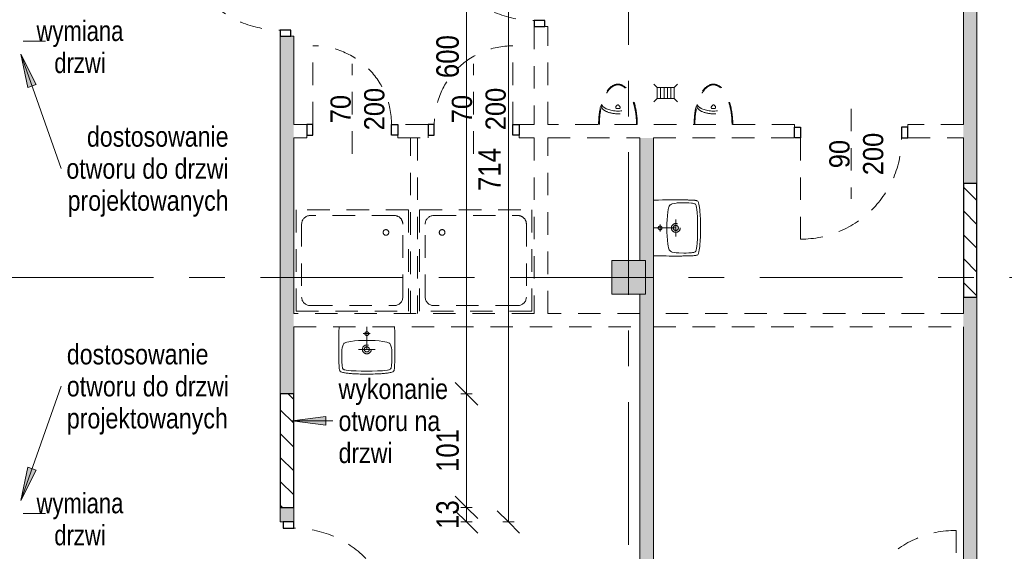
# Model space of a CAD drawing. Header units: centimetres. Extents: x -1403 to 22166, y -8842 to 3590.
# Tile 19 of 25: x -555 to 322, y 2085 to 2558. Entities that reach past the tile are written whole.
import ezdxf

# ---------------------------------------------------------------- set-up
doc = ezdxf.new("R2010")
doc.units = ezdxf.units.CM
doc.linetypes.add('Oś', pattern=[222.25, 127, -31.75, 31.75, -31.75])
doc.linetypes.add('Wyburzenia', pattern=[35, 20, -15])
for name, color, linetype, lineweight in [('A-ANNO-DIMS', 211, 'Continuous', 13), ('A-ANNO-DIMS-100', 211, 'Continuous', 13), ('A-ANNO-NOTE', 131, 'Wyburzenia', 9), ('A-DETL', 90, 'Continuous', 25), ('A-DETL-GENF', 92, 'Continuous', 9), ('A-DETL-MEDM', 33, 'Wyburzenia', 9), ('A-DOOR', 31, 'Wyburzenia', 9), ('A-DOOR-IDEN', 31, 'Continuous', 13), ('A-WALL', 113, 'Continuous', 13), ('A-WALL-PATT', 111, 'Continuous', 13), ('G-ANNO-TEXT', 231, 'Continuous', 13), ('P-SANR-FIXT', 6, 'Wyburzenia', 9), ('S-COLS', 52, 'Continuous', 13), ('S-GRID', 1, 'Continuous', 13)]:
    doc.layers.add(name, color=color, linetype=linetype, lineweight=lineweight)
doc.styles.add('Arial', font='arial.ttf', dxfattribs={"width": 0.9, "height": 18})
doc.styles.add('Arial Narrow_3', font='ARIALN.TTF', dxfattribs={"height": 20})
doc.styles.add('Arial Narrow_4', font='ARIALN.TTF', dxfattribs={"height": 18})
doc.styles.add('Arial Narrow_5', font='ARIALN.TTF', dxfattribs={"width": 0.95, "height": 0.18})
doc.dimstyles.new('Diagonal_1_100__0__wewnętrzne', dxfattribs={"dimscale": 30.48, "dimtxt": 20.468619, "dimasz": 0.656168, "dimexe": 0.164042, "dimexo": 0.0625, "dimgap": 0.032808, "dimtad": 1, "dimdec": 0, "dimdsep": 46, "dimtxsty": 'Arial Narrow_3', "dimblk1": 'OBLIQUE', "dimblk2": 'OBLIQUE', "dimsah": 1, "dimcen": 0.09, "dimazin": 0, "dimtfac": 1, "dimtdec": 4, "dimtix": 1, "dimtmove": 0, "dimatfit": 3, "dimfxl": 0.164042, "dimfxlon": 1, "dimtvp": 1, "dimtolj": 1, "dimtzin": 0, "dimarcsym": 2})
doc.dimstyles.new('Diagonal_1_100__0__wewnętrzne_1', dxfattribs={"dimscale": 30.48, "dimtxt": 20.468619, "dimasz": 0.656168, "dimexe": 0.164042, "dimexo": 0.0625, "dimgap": 0.032808, "dimtad": 1, "dimdec": 0, "dimdsep": 46, "dimtxsty": 'Arial Narrow_3', "dimblk1": 'OBLIQUE', "dimblk2": 'OBLIQUE', "dimsah": 1, "dimcen": 0.09, "dimazin": 0, "dimtfac": 1, "dimtdec": 4, "dimtix": 1, "dimtmove": 2, "dimatfit": 3, "dimfxl": 0.164042, "dimfxlon": 1, "dimtvp": 1, "dimtolj": 1, "dimtzin": 0, "dimarcsym": 2})
pattern_1 = [(315, (0, 0), (10.6066, 10.6066), [])]

# ---------------------------------------------------------------- blocks, each defined once
blk = doc.blocks.new('M_Concrete-Square-Column - 300 x 300mm-1795930-6_piętro IV __13_80 m_ - wyburzenia i zamurowania')
at = {"layer": 'S-COLS', "lineweight": 9}
blk.add_hatch(color=254, dxfattribs=at).paths.add_polyline_path([(-11.73, -15), (15, -15), (15, 15), (-15, 15), (-15, -15)], flags=0)
for p, q in [((15, 15), (-15, 15)), ((-15, 15), (-15, -15)), ((15, -15), (15, 15)), ((-15, -15), (15, -15))]:
    blk.add_line(p, q, dxfattribs=at)
blk = doc.blocks.new('DRZWI 1S - automatyczna etykieta - Drzwi 90-2252155-6_piętro IV __13_80 m_ - wyburzenia i zamurowania')
at = {"layer": 'A-DETL-GENF', "color": 20, "linetype": 'Wyburzenia'}
for p, q in [((-50.5, 6), (-50.5, -3.5)), ((-45, 6), (-50.5, 6)), ((-45, -3.5), (-45, 6)), ((50.5, 6), (45, 6)), ((45, 6), (45, -3.5)), ((50.5, -3.5), (50.5, 6)), ((-50.5, -3.5), (-45, -3.5)), ((45, -3.5), (50.5, -3.5))]:
    blk.add_line(p, q, dxfattribs=at)
at = {"layer": 'A-DETL-MEDM', "color": 10, "lineweight": 25}
for p, q in [((-45, 6), (-50.5, 6)), ((-50.5, 6), (-50.5, -3.5)), ((-45, -3.5), (-45, 6)), ((45, -3.5), (45, 6)), ((45, 6), (50.5, 6)), ((50.5, 6), (50.5, -3.5)), ((-50.5, -3.5), (-45, -3.5)), ((50.5, -3.5), (45, -3.5))]:
    blk.add_line(p, q, dxfattribs=at)
at = {"layer": 'A-DOOR', "color": 1, "lineweight": 13}
blk.add_line((45, 6), (45, 96), dxfattribs=at)
blk.add_arc((45, 6), 90, 90, 180, dxfattribs=at)
blk = doc.blocks.new('DRZWI 1S - automatyczna etykieta - Drzwi 90-2252151-6_piętro IV __13_80 m_ - wyburzenia i zamurowania')
at = {"layer": 'A-DETL-GENF', "color": 20, "linetype": 'Wyburzenia'}
for p, q in [((-50.5, 6), (-50.5, -3.5)), ((-45, 6), (-50.5, 6)), ((-45, -3.5), (-45, 6)), ((50.5, 6), (45, 6)), ((45, 6), (45, -3.5)), ((50.5, -3.5), (50.5, 6)), ((-50.5, -3.5), (-45, -3.5)), ((45, -3.5), (50.5, -3.5))]:
    blk.add_line(p, q, dxfattribs=at)
at = {"layer": 'A-DETL-MEDM', "color": 10, "lineweight": 25}
for p, q in [((-45, 6), (-50.5, 6)), ((-50.5, 6), (-50.5, -3.5)), ((-45, -3.5), (-45, 6)), ((45, -3.5), (45, 6)), ((45, 6), (50.5, 6)), ((50.5, 6), (50.5, -3.5)), ((-50.5, -3.5), (-45, -3.5)), ((50.5, -3.5), (45, -3.5))]:
    blk.add_line(p, q, dxfattribs=at)
at = {"layer": 'A-DOOR', "color": 1, "lineweight": 13}
blk.add_line((45, 6), (45, 96), dxfattribs=at)
blk.add_arc((45, 6), 90, 90, 180, dxfattribs=at)
blk = doc.blocks.new('DRZWI 1S - automatyczna etykieta - Drzwi 70-2252182-6_piętro IV __13_80 m_ - wyburzenia i zamurowania')
at = {"layer": 'A-DETL-GENF', "color": 20, "linetype": 'Wyburzenia'}
for p, q in [((-40.5, 3.5), (-35, 3.5)), ((-40.5, -6), (-40.5, 3.5)), ((-35, 3.5), (-35, -6)), ((35, 3.5), (40.5, 3.5)), ((35, -6), (35, 3.5)), ((40.5, 3.5), (40.5, -6)), ((-35, -6), (-40.5, -6)), ((40.5, -6), (35, -6))]:
    blk.add_line(p, q, dxfattribs=at)
at = {"layer": 'A-DETL-MEDM', "color": 10, "lineweight": 25}
for p, q in [((-40.5, -6), (-40.5, 3.5)), ((-40.5, 3.5), (-35, 3.5)), ((-35, 3.5), (-35, -6)), ((35, 3.5), (35, -6)), ((40.5, 3.5), (35, 3.5)), ((40.5, -6), (40.5, 3.5)), ((-35, -6), (-40.5, -6)), ((35, -6), (40.5, -6))]:
    blk.add_line(p, q, dxfattribs=at)
at = {"layer": 'A-DOOR', "color": 1, "lineweight": 13}
blk.add_line((35, -6), (35, -76), dxfattribs=at)
blk.add_arc((35, -6), 70, 180, 270, dxfattribs=at)
blk = doc.blocks.new('DRZWI 1S - automatyczna etykieta - Drzwi 70-2252186-6_piętro IV __13_80 m_ - wyburzenia i zamurowania')
at = {"layer": 'A-DETL-GENF', "color": 20, "linetype": 'Wyburzenia'}
for p, q in [((-40.5, 6), (-40.5, -3.5)), ((-35, 6), (-40.5, 6)), ((-35, -3.5), (-35, 6)), ((40.5, 6), (35, 6)), ((35, 6), (35, -3.5)), ((40.5, -3.5), (40.5, 6)), ((-40.5, -3.5), (-35, -3.5)), ((35, -3.5), (40.5, -3.5))]:
    blk.add_line(p, q, dxfattribs=at)
at = {"layer": 'A-DETL-MEDM', "color": 10, "lineweight": 25}
for p, q in [((-35, 6), (-40.5, 6)), ((-40.5, 6), (-40.5, -3.5)), ((-35, -3.5), (-35, 6)), ((35, -3.5), (35, 6)), ((35, 6), (40.5, 6)), ((40.5, 6), (40.5, -3.5)), ((-40.5, -3.5), (-35, -3.5)), ((40.5, -3.5), (35, -3.5))]:
    blk.add_line(p, q, dxfattribs=at)
at = {"layer": 'A-DOOR', "color": 1, "lineweight": 13}
blk.add_line((35, 6), (35, 76), dxfattribs=at)
blk.add_arc((35, 6), 70, 90, 180, dxfattribs=at)
blk = doc.blocks.new('Umywalka koło Nova Pro - Pro 50-1205816-6_piętro IV __13_80 m_ - wyburzenia i zamurowania')
at = {"layer": 'P-SANR-FIXT', "color": 20}
for p, q in [((-12, 43.37), (-11.92, 43.87)), ((-11.92, 43.87), (-11.82, 44.38)), ((-11.82, 44.38), (-11.71, 44.67)), ((-11.6, 44.96), (-11.79, 44.38)), ((-11.71, 44.67), (-11.6, 44.96)), ((-11.6, 44.96), (-11.26, 45.47)), ((-11.26, 45.47), (-11.6, 44.96)), ((-11.26, 45.47), (-10.8, 45.84)), ((-10.8, 45.84), (-11.26, 45.47)), ((-10.8, 45.84), (-10.24, 46.11)), ((-10.24, 46.11), (-10.8, 45.84)), ((-10.24, 46.11), (-9.61, 46.32)), ((-9.61, 46.32), (-10.24, 46.11)), ((-9.61, 46.32), (-8.94, 46.51)), ((-8.94, 46.51), (-9.61, 46.32)), ((-8.94, 46.51), (-8.25, 46.64)), ((-8.25, 46.64), (-8.94, 46.51)), ((-8.51, 43.55), (-8.03, 43.85)), ((-8.25, 46.64), (-7.5, 46.8)), ((-7.5, 46.8), (-8.25, 46.64)), ((-8.03, 43.85), (-7.53, 44.06)), ((-7.53, 44.06), (-6.97, 44.22)), ((-7.5, 46.8), (-6.73, 46.91)), ((-6.73, 46.91), (-7.5, 46.8)), ((-6.97, 44.22), (-5.88, 44.43)), ((-6.73, 46.91), (-5.93, 47.04)), ((-5.93, 47.04), (-6.73, 46.91)), ((-5.93, 47.04), (-5.1, 47.15)), ((-5.1, 47.15), (-5.93, 47.04)), ((-5.88, 44.43), (-3.64, 44.75)), ((-5.1, 47.15), (-4.2, 47.25)), ((-4.2, 47.25), (-5.1, 47.15)), ((-4.2, 47.25), (-3.27, 47.36)), ((-3.27, 47.36), (-4.2, 47.25)), ((-3.64, 44.75), (-1.4, 44.94)), ((-3.27, 47.36), (-2.28, 47.44)), ((-2.28, 47.44), (-3.27, 47.36)), ((-2.28, 47.44), (-1.24, 47.52)), ((-1.24, 47.52), (-2.28, 47.44)), ((-1.4, 44.94), (3.1, 45.18)), ((-1.24, 47.52), (-0.15, 47.63)), ((-0.15, 47.63), (-1.24, 47.52)), ((-0.15, 47.63), (1.05, 47.71)), ((1.05, 47.71), (-0.15, 47.63)), ((1.05, 47.71), (2.3, 47.76)), ((2.3, 47.76), (1.05, 47.71)), ((2.3, 47.76), (3.66, 47.84)), ((3.66, 47.84), (2.3, 47.76)), ((3.1, 45.18), (7.6, 45.31)), ((3.66, 47.84), (5.12, 47.89)), ((5.12, 47.89), (3.66, 47.84)), ((5.12, 47.89), (6.72, 47.95)), ((6.72, 47.95), (5.12, 47.89)), ((6.72, 47.95), (8.45, 47.97)), ((8.45, 47.97), (6.72, 47.95)), ((7.6, 45.31), (9.86, 45.39)), ((8.45, 47.97), (10.4, 48)), ((10.4, 48), (8.45, 47.97)), ((9.86, 45.39), (11.04, 45.42)), ((10.4, 48), (14.63, 48)), ((14.63, 48), (10.4, 48)), ((11.04, 45.42), (11.7, 45.42)), ((11.7, 45.42), (12.5, 45.44)), ((12.5, 45.44), (13.3, 45.42)), ((13.3, 45.42), (13.99, 45.42)), ((13.99, 45.42), (15.14, 45.39)), ((14.63, 48), (16.55, 47.97)), ((16.55, 47.97), (14.63, 48)), ((15.14, 45.39), (17.4, 45.31)), ((16.55, 47.97), (18.31, 47.95)), ((18.31, 47.95), (16.55, 47.97)), ((17.4, 45.31), (21.9, 45.18)), ((18.31, 47.95), (19.88, 47.89)), ((19.88, 47.89), (18.31, 47.95)), ((19.88, 47.89), (21.34, 47.84)), ((21.34, 47.84), (19.88, 47.89)), ((21.34, 47.84), (22.7, 47.76)), ((22.7, 47.76), (21.34, 47.84)), ((21.9, 45.18), (26.4, 44.94)), ((22.7, 47.76), (23.98, 47.71)), ((23.98, 47.71), (22.7, 47.76)), ((23.98, 47.71), (25.15, 47.63)), ((25.15, 47.63), (23.98, 47.71)), ((25.15, 47.63), (26.24, 47.52)), ((26.24, 47.52), (25.15, 47.63)), ((26.24, 47.52), (27.31, 47.44)), ((27.31, 47.44), (26.24, 47.52)), ((26.4, 44.94), (28.64, 44.75)), ((27.31, 47.44), (28.29, 47.36)), ((28.29, 47.36), (27.31, 47.44)), ((28.29, 47.36), (29.23, 47.25)), ((29.23, 47.25), (28.29, 47.36)), ((28.64, 44.75), (30.88, 44.43)), ((29.23, 47.25), (30.1, 47.15)), ((30.1, 47.15), (29.23, 47.25)), ((30.1, 47.15), (30.93, 47.04)), ((30.93, 47.04), (30.1, 47.15)), ((30.88, 44.43), (31.97, 44.22)), ((30.93, 47.04), (31.76, 46.91)), ((31.76, 46.91), (30.93, 47.04)), ((31.76, 46.91), (32.5, 46.8)), ((32.5, 46.8), (31.76, 46.91)), ((31.97, 44.22), (32.53, 44.06)), ((32.5, 46.8), (33.25, 46.64)), ((33.25, 46.64), (32.5, 46.8)), ((32.53, 44.06), (33.06, 43.85)), ((33.06, 43.85), (33.54, 43.55)), ((33.25, 46.64), (33.97, 46.51)), ((33.97, 46.51), (33.25, 46.64)), ((33.97, 46.51), (34.63, 46.32)), ((34.63, 46.32), (33.97, 46.51)), ((34.63, 46.32), (35.24, 46.11)), ((35.24, 46.11), (34.63, 46.32)), ((35.24, 46.11), (35.8, 45.84)), ((35.8, 45.84), (35.24, 46.11)), ((35.8, 45.84), (36.28, 45.47)), ((36.28, 45.47), (35.8, 45.84)), ((36.28, 45.47), (36.6, 44.96)), ((36.6, 44.96), (36.28, 45.47)), ((36.6, 44.96), (36.82, 44.38)), ((36.82, 44.38), (36.92, 43.87)), ((36.92, 43.87), (37.03, 43.37)), ((-12.4, 33.88), (-12.38, 35.06)), ((-12.38, 35.06), (-12.35, 35.88)), ((-12.35, 36.65), (-12.32, 37.43)), ((-12.35, 35.88), (-12.35, 36.65)), ((-12.32, 37.43), (-12.3, 38.17)), ((-12.3, 38.17), (-12.27, 38.89)), ((-12.27, 38.89), (-12.24, 39.61)), ((-12.24, 39.61), (-12.22, 40.28)), ((-12.22, 40.28), (-12.19, 40.94)), ((-12.19, 40.94), (-12.16, 41.58)), ((-12.16, 41.58), (-12.14, 42.22)), ((-12.14, 42.22), (-12.08, 42.81)), ((-12.08, 42.81), (-12, 43.37)), ((-9.84, 33.06), (-9.79, 35.32)), ((-9.79, 35.32), (-9.71, 37.56)), ((-9.71, 37.56), (-9.53, 39.82)), ((-9.53, 39.82), (-9.39, 40.94)), ((-9.39, 40.94), (-9.21, 42.03)), ((-9.21, 42.03), (-9.05, 42.59)), ((-9.05, 42.59), (-8.86, 43.1)), ((-8.86, 43.1), (-8.7, 43.34)), ((-8.7, 43.34), (-8.51, 43.55)), ((12.5, 6), (12.5, 38)), ((33.54, 43.55), (33.73, 43.34)), ((33.73, 43.34), (33.86, 43.1)), ((33.86, 43.1), (34.07, 42.59)), ((34.07, 42.59), (34.21, 42.03)), ((34.21, 42.03), (34.39, 40.94)), ((34.39, 40.94), (34.53, 39.82)), ((34.53, 39.82), (34.71, 37.56)), ((34.71, 37.56), (34.82, 35.32)), ((34.82, 35.32), (34.84, 33.06)), ((37.03, 43.37), (37.08, 42.81)), ((37.08, 42.81), (37.14, 42.22)), ((37.14, 42.22), (37.16, 41.58)), ((37.16, 41.58), (37.19, 40.94)), ((37.19, 40.94), (37.22, 40.28)), ((37.22, 40.28), (37.24, 39.61)), ((37.24, 39.61), (37.27, 38.89)), ((37.27, 38.89), (37.3, 38.17)), ((37.3, 38.17), (37.32, 37.43)), ((37.32, 37.43), (37.35, 36.65)), ((37.35, 36.65), (37.35, 35.88)), ((37.35, 35.88), (37.38, 35.06)), ((37.38, 35.06), (37.4, 33.88)), ((-12.48, 27.81), (-12.46, 29.49)), ((-12.48, 26.13), (-12.48, 27.81)), ((-12.46, 30.5), (-12.43, 31.46)), ((-12.46, 29.49), (-12.46, 30.5)), ((-12.43, 32.39), (-12.4, 33.3)), ((-12.43, 31.46), (-12.43, 32.39)), ((-12.4, 33.3), (-12.4, 33.88)), ((-9.76, 28.56), (-9.84, 33.06)), ((-9.74, 27.87), (-9.76, 28.56)), ((-9.71, 27.55), (-9.74, 27.87)), ((-9.69, 27.15), (-9.71, 27.55)), ((-9.61, 26.27), (-9.69, 27.15)), ((34.69, 27.15), (34.63, 26.27)), ((34.71, 27.55), (34.69, 27.15)), ((34.74, 27.87), (34.71, 27.55)), ((34.76, 28.56), (34.74, 27.87)), ((34.84, 33.06), (34.76, 28.56)), ((37.4, 33.88), (37.43, 33.3)), ((37.43, 33.3), (37.43, 32.39)), ((37.43, 32.39), (37.46, 31.46)), ((37.46, 31.46), (37.46, 30.5)), ((37.46, 30.5), (37.48, 29.49)), ((37.48, 29.49), (37.48, 27.81)), ((37.48, 27.81), (37.51, 26.13)), ((-12.51, 24.3), (-12.48, 26.13)), ((-12.48, 22.27), (-12.51, 24.3)), ((-12.48, 19.98), (-12.48, 22.27)), ((-12.45, 17.35), (-12.48, 19.98)), ((-9.37, 24.54), (-9.61, 26.27)), ((-8.91, 22.86), (-9.37, 24.54)), ((-8.62, 22.03), (-8.91, 22.86)), ((-8.19, 21.26), (-8.62, 22.03)), ((-7.93, 20.91), (-8.19, 21.26)), ((-7.61, 20.62), (-7.93, 20.91)), ((-6.89, 20.14), (-7.61, 20.62)), ((-6.09, 19.8), (-6.89, 20.14)), ((-5.24, 19.53), (-6.09, 19.8)), ((-3.53, 19.16), (-5.24, 19.53)), ((-1.83, 18.89), (-3.53, 19.16)), ((1.66, 18.49), (-1.83, 18.89)), ((5.15, 18.2), (1.66, 18.49)), ((20.01, 26), (5.01, 26)), ((8.64, 18.06), (5.15, 18.2)), ((10.37, 18.01), (8.64, 18.06)), ((14.63, 18.01), (10.37, 18.01)), ((16.36, 18.06), (14.63, 18.01)), ((19.88, 18.2), (16.36, 18.06)), ((23.34, 18.49), (19.88, 18.2)), ((26.83, 18.89), (23.34, 18.49)), ((28.56, 19.16), (26.83, 18.89)), ((30.26, 19.53), (28.56, 19.16)), ((31.09, 19.8), (30.26, 19.53)), ((31.89, 20.14), (31.09, 19.8)), ((32.61, 20.62), (31.89, 20.14)), ((32.93, 20.91), (32.61, 20.62)), ((33.19, 21.26), (32.93, 20.91)), ((33.62, 22.03), (33.19, 21.26)), ((33.91, 22.86), (33.62, 22.03)), ((34.37, 24.54), (33.91, 22.86)), ((34.63, 26.27), (34.37, 24.54)), ((37.48, 19.98), (37.45, 17.35)), ((37.51, 22.27), (37.48, 19.98)), ((37.51, 26.13), (37.51, 22.27)), ((-12.4, 14.28), (-12.45, 17.35)), ((-12.32, 10.58), (-12.4, 14.28)), ((-12.19, 6), (-12.32, 10.58)), ((15.72, 12.02), (9.46, 12.02)), ((37.32, 10.58), (37.19, 6)), ((37.4, 14.28), (37.32, 10.58)), ((37.45, 17.35), (37.4, 14.28))]:
    blk.add_line(p, q, dxfattribs=at)
for centre, radius in [((12.51, 26), 3.92), ((12.51, 26), 2.28), ((12.5, 12.02), 1.72)]:
    blk.add_circle(centre, radius, dxfattribs=at)
blk = doc.blocks.new('kratka ściekowa1 - kratka ściekowa-1764096-6_piętro IV __13_80 m_ - wyburzenia i zamurowania')
at = {"layer": 'P-SANR-FIXT', "color": 20}
for p, q in [((-10.5, 8), (-7.5, 5)), ((-7.5, 5), (-7.5, -5)), ((7.5, 5), (-7.5, 5)), ((-4.5, 5), (-4.5, -5)), ((-1.5, 5), (-1.5, -5)), ((1.5, 5), (1.5, -5)), ((4.5, 5), (4.5, -5)), ((10.5, 8), (7.5, 5)), ((7.5, -5), (7.5, 5)), ((-10.5, -8), (-7.5, -5)), ((-7.5, -5), (7.5, -5)), ((7.5, -5), (10.5, -8))]:
    blk.add_line(p, q, dxfattribs=at)
blk = doc.blocks.new('pisuar - Type 1-1215861-6_piętro IV __13_80 m_ - wyburzenia i zamurowania')
at = {"layer": 'P-SANR-FIXT', "color": 20}
for p, q in [((-2.42, 22.84), (-2.1, 23.79)), ((11.62, 23.02), (10.75, 21.85)), ((11.63, 20.1), (13.37, 20.1)), ((14.25, 21.85), (13.38, 23.02)), ((27.1, 23.79), (27.42, 22.84))]:
    blk.add_line(p, q, dxfattribs=at)
for centre, start, end in [((11.63, 21.2), 143.11773, 270), ((12.5, 22.36), 36.88227, 143.11773), ((13.37, 21.2), 270, 36.88227)]:
    blk.add_arc(centre, 1.09, start, end, dxfattribs=at)
for centre, major_axis, ratio, start_param, end_param in [((12.5, 6), (0, 36), 0.478823, 4.712389, 7.853982), ((12.5, 22.84), (14.92, 0), 0.492275, 3.141593, 6.283185), ((12.5, 25.29), (14.92, 0), 0.492275, 3.348063, 6.076813)]:
    blk.add_ellipse(centre, major_axis=major_axis, ratio=ratio, start_param=start_param, end_param=end_param, dxfattribs=at)
blk.add_open_spline([(29.04, 6), (29.04, 8.2), (28.84, 12.59), (27.98, 18.95), (26.57, 24.86), (24.67, 30.11), (22.35, 34.52), (19.71, 37.93), (16.87, 40.22), (13.96, 41.35), (11.04, 41.35), (8.13, 40.22), (5.29, 37.93), (2.65, 34.52), (0.33, 30.11), (-1.57, 24.86), (-2.98, 18.95), (-3.84, 12.59), (-4.04, 8.2), (-4.04, 6)], degree=3, dxfattribs=at)
blk = doc.blocks.new('brodzik natryskowy prostokątny1 - 90x100-1791410-6_piętro IV __13_80 m_ - wyburzenia i zamurowania')
at = {"layer": 'P-SANR-FIXT', "color": 20}
for p, q in [((-70, 80), (-70, -20)), ((20, 80), (-70, 80)), ((20, -20), (20, 80)), ((7.5, 75), (-57.5, 75)), ((-65, 67.5), (-65, -7.5)), ((15, -7.5), (15, 67.5)), ((-57.5, -15), (7.5, -15)), ((-70, -20), (20, -20))]:
    blk.add_line(p, q, dxfattribs=at)
blk.add_circle((0, 0), 2.5, dxfattribs=at)
for centre, start, end in [((-57.5, 67.5), 90, 180), ((7.5, 67.5), 360, 90), ((-57.5, -7.5), 180, 270), ((7.5, -7.5), 270, 0)]:
    blk.add_arc(centre, 7.5, start, end, dxfattribs=at)
blk = doc.blocks.new('brodzik natryskowy prostokątny1 - 90x100-1764116-6_piętro IV __13_80 m_ - wyburzenia i zamurowania')
at = {"layer": 'P-SANR-FIXT', "color": 20}
for p, q in [((-70, -80), (-70, 20)), ((-70, 20), (20, 20)), ((20, 20), (20, -80)), ((-57.5, 15), (7.5, 15)), ((-65, -67.5), (-65, 7.5)), ((15, 7.5), (15, -67.5)), ((7.5, -75), (-57.5, -75)), ((20, -80), (-70, -80))]:
    blk.add_line(p, q, dxfattribs=at)
blk.add_circle((0, 0), 2.5, dxfattribs=at)
for centre, start, end in [((-57.5, 7.5), 90, 180), ((7.5, 7.5), 360, 90), ((-57.5, -67.5), 180, 270), ((7.5, -67.5), 270, 0)]:
    blk.add_arc(centre, 7.5, start, end, dxfattribs=at)
blk = doc.blocks.new('DIMBLOCK12-6_piętro IV __13_80 m_ - wyburzenia i zamurowania')
at = {"layer": 'A-ANNO-DIMS-100'}
for p, q in [((-156.9, 2123.83), (-166.9, 2133.83)), ((-156.9, 2110.83), (-166.9, 2120.83)), ((-161.9, 2123.83), (-151.9, 2123.83)), ((-156.9, 2123.83), (-161.9, 2123.83)), ((-156.9, 2110.83), (-156.9, 2123.83)), ((-156.9, 2123.83), (-146.9, 2113.83)), ((-161.9, 2110.83), (-151.9, 2110.83)), ((-156.9, 2110.83), (-161.9, 2110.83)), ((-156.9, 2110.83), (-146.9, 2100.83))]:
    blk.add_line(p, q, dxfattribs=at)
at = {"layer": 'A-ANNO-DIMS-100', "color": 0, "insert": (-183.75, 2104.65), "char_height": 20, "width": 30.4105, "attachment_point": 1, "rotation": 90, "line_spacing_factor": 0.974696, "style": 'Arial Narrow_3'}
blk.add_mtext('13', dxfattribs=at)
blk = doc.blocks.new('_Oblique')
at = {"color": 0, "linetype": 'ByBlock', "lineweight": -2}
blk.add_line((-0.5, -0.5), (0.5, 0.5), dxfattribs=at)
blk = doc.blocks.new('DIMBLOCK13-6_piętro IV __13_80 m_ - wyburzenia i zamurowania')
at = {"layer": 'A-ANNO-DIMS-100'}
for p, q in [((-156.9, 2224.83), (-166.9, 2234.83)), ((-161.9, 2224.83), (-151.9, 2224.83)), ((-156.9, 2224.83), (-161.9, 2224.83)), ((-156.9, 2123.83), (-156.9, 2224.83)), ((-156.9, 2224.83), (-146.9, 2214.83)), ((-156.9, 2123.83), (-166.9, 2133.83)), ((-161.9, 2123.83), (-151.9, 2123.83)), ((-156.9, 2123.83), (-161.9, 2123.83)), ((-156.9, 2123.83), (-146.9, 2113.83))]:
    blk.add_line(p, q, dxfattribs=at)
at = {"layer": 'A-ANNO-DIMS-100', "color": 0, "insert": (-183.75, 2155.32), "char_height": 20, "width": 45.6158, "attachment_point": 1, "rotation": 90, "line_spacing_factor": 0.974696, "style": 'Arial Narrow_3'}
blk.add_mtext('101', dxfattribs=at)
blk = doc.blocks.new('DIMBLOCK14-6_piętro IV __13_80 m_ - wyburzenia i zamurowania')
at = {"layer": 'A-ANNO-DIMS-100'}
for p, q in [((-156.9, 2824.33), (-166.9, 2834.33)), ((-161.9, 2824.33), (-151.9, 2824.33)), ((-156.9, 2824.33), (-161.9, 2824.33)), ((-156.9, 2224.83), (-156.9, 2824.33)), ((-156.9, 2824.33), (-146.9, 2814.33)), ((-156.9, 2224.83), (-166.9, 2234.83)), ((-161.9, 2224.83), (-151.9, 2224.83)), ((-156.9, 2224.83), (-161.9, 2224.83)), ((-156.9, 2224.83), (-146.9, 2214.83))]:
    blk.add_line(p, q, dxfattribs=at)
at = {"layer": 'A-ANNO-DIMS-100', "color": 0, "insert": (-183.75, 2505.57), "char_height": 20, "width": 45.6158, "attachment_point": 1, "rotation": 90, "line_spacing_factor": 0.974696, "style": 'Arial Narrow_3'}
blk.add_mtext('600', dxfattribs=at)
blk = doc.blocks.new('DIMBLOCK15-6_piętro IV __13_80 m_ - wyburzenia i zamurowania')
at = {"layer": 'A-ANNO-DIMS-100'}
for p, q in [((-119.59, 2824.33), (-129.59, 2834.33)), ((-124.59, 2824.33), (-114.59, 2824.33)), ((-119.59, 2824.33), (-124.59, 2824.33)), ((-119.59, 2110.83), (-119.59, 2824.33)), ((-119.59, 2824.33), (-109.59, 2814.33)), ((-119.59, 2110.83), (-129.59, 2120.83)), ((-124.59, 2110.83), (-114.59, 2110.83)), ((-119.59, 2110.83), (-124.59, 2110.83)), ((-119.59, 2110.83), (-109.59, 2100.83))]:
    blk.add_line(p, q, dxfattribs=at)
at = {"layer": 'A-ANNO-DIMS-100', "color": 0, "insert": (-146.44, 2405.14), "char_height": 20, "width": 45.6158, "attachment_point": 1, "rotation": 90, "line_spacing_factor": 0.974696, "style": 'Arial Narrow_3'}
blk.add_mtext('714', dxfattribs=at)
blk = doc.blocks.new('Wymiana Drzwi_PG_typ 100 - --2314812-6_piętro IV __13_80 m_ - wyburzenia i zamurowania')
at = {"layer": 'A-DOOR-IDEN', "insert": (0.0511, 0.737), "char_height": 0.18, "width": 1.2882, "attachment_point": 5, "rotation": 90, "line_spacing_factor": 0.949189, "style": 'Arial Narrow_5'}
blk.add_mtext('\\pxqc,t6.70278,13.40556,20.10833,26.81111,33.51389,40.21667,46.91944,53.62222,60.325,67.02778,73.73056,80.43333,87.13611,93.83889,100.54167,107.24444,113.94722,120.65,127.35278,134.05556,140.75833,147.46111,154.16389,160.86667,167.56944,174.27222,180.975,187.67778,194.38056,201.08333,207.78611,214.48889;{wymiana\\Pdrzwi}', dxfattribs=at)

msp = doc.modelspace()

# ---------------------------------------------------------------- hatches: boundary and pattern name
at = {"layer": 'A-DETL-GENF', "lineweight": 25}
h = msp.add_hatch(dxfattribs=at)
h.set_pattern_fill('FP_1', color=3, style=0, pattern_type=2)
h.set_pattern_definition(pattern_1)
h.paths.add_polyline_path([(297.38, 2310.83), (297.38, 2411.83), (285.38, 2411.83), (285.38, 2310.83)], flags=0)
h = msp.add_hatch(dxfattribs=at)
h.set_pattern_fill('FP_1', color=210, style=0, pattern_type=2)
h.set_pattern_definition(pattern_1)
h.paths.add_polyline_path([(-310.62, 2123.83), (-310.62, 2224.83), (-322.62, 2224.83), (-322.62, 2123.83)], flags=0)
at = {"layer": 'A-WALL-PATT'}
h = msp.add_hatch(color=9, dxfattribs=at)
h.paths.add_polyline_path([(297.38, 1826.33), (297.38, 1880.83), (285.38, 1880.83), (285.38, 1826.33)], flags=0)
h.paths.add_polyline_path([(285.38, 1971.83), (297.38, 1971.83), (297.38, 2310.83), (285.38, 2310.83), (285.38, 2001.33)], flags=0)
h.paths.add_polyline_path([(285.38, 2411.83), (297.38, 2411.83), (297.38, 2683.83), (285.38, 2683.83), (285.38, 2452.33)], flags=0)
h.paths.add_polyline_path([(297.38, 2814.83), (297.38, 2824.33), (285.38, 2824.33), (285.38, 2814.83)], flags=0)
h = msp.add_hatch(color=9, dxfattribs=at)
h.paths.add_polyline_path([(-320.12, 2110.83), (-310.62, 2110.83), (-310.62, 2123.83), (-322.62, 2123.83), (-322.62, 2110.83)], flags=0)
h.paths.add_polyline_path([(-322.62, 2224.83), (-310.62, 2224.83), (-310.62, 2542.83), (-322.62, 2542.83), (-322.62, 2265.06)], flags=0)
h.paths.add_polyline_path([(-310.62, 2643.83), (-310.62, 2768.33), (-322.62, 2768.33), (-322.62, 2643.83), (-313.12, 2643.83)], flags=0)
msp.add_hatch(color=9, dxfattribs=at).paths.add_polyline_path([(8.64, 1871.33), (9.38, 1871.33), (9.38, 2452.33), (-2.62, 2452.33), (-2.62, 2343.33), (2.38, 2343.33), (2.38, 2313.33), (-2.62, 2313.33), (-2.62, 1871.33)], flags=0)
at = {"layer": 'G-ANNO-TEXT'}
for points in [[(-553.53, 2526.81), (-547.27, 2497.21), (-539.82, 2499.84)], [(-312.2, 2200.74), (-282.2, 2196.79), (-282.2, 2204.69)], [(-553.53, 2129.84), (-539.82, 2156.81), (-547.27, 2159.45)]]:
    msp.add_hatch(color=50, dxfattribs=at).paths.add_polyline_path(points, flags=0)

# ---------------------------------------------------------------- linework, layer by layer
at = {"layer": 'A-ANNO-NOTE', "color": 240, "lineweight": 13}
for p, q in [((-531.62, 2538.33), (-621.62, 2538.33)), ((-258.62, 2438.33), (-258.62, 2518.33)), ((-150.62, 2438.33), (-150.62, 2518.33)), ((185.38, 2478.33), (185.38, 2398.33)), ((-531.62, 2118.33), (-621.62, 2118.33))]:
    msp.add_line(p, q, dxfattribs=at)
at = {"layer": 'A-DETL'}
for p, q in [((297.38, 2411.83), (285.38, 2411.83)), ((285.38, 2411.83), (285.38, 2310.83)), ((297.38, 2310.83), (297.38, 2411.83)), ((285.38, 2310.83), (297.38, 2310.83)), ((-310.62, 2224.83), (-322.62, 2224.83)), ((-322.62, 2224.83), (-322.62, 2123.83)), ((-310.62, 2123.83), (-310.62, 2224.83)), ((-322.62, 2123.83), (-310.62, 2123.83))]:
    msp.add_line(p, q, dxfattribs=at)
at = {"layer": 'A-WALL', "lineweight": 9}
for p, q in [((297.38, 2411.83), (297.38, 2683.83)), ((285.38, 2652.33), (285.38, 2464.33)), ((-322.62, 2542.83), (-322.62, 2224.83)), ((-310.62, 2542.83), (-313.12, 2542.83)), ((-310.62, 2464.33), (-310.62, 2542.83)), ((-310.62, 2296.33), (-310.62, 2452.33)), ((-2.62, 2452.33), (-2.62, 2343.33)), ((9.38, 2296.33), (9.38, 2452.33)), ((285.38, 2452.33), (285.38, 2411.83)), ((285.38, 2411.83), (297.38, 2411.83)), ((-2.62, 2313.33), (-2.62, 2296.33)), ((297.38, 2310.83), (285.38, 2310.83)), ((285.38, 2310.83), (285.38, 2296.33)), ((297.38, 1971.83), (297.38, 2310.83)), ((-310.62, 2224.83), (-310.62, 2284.33)), ((-2.62, 2284.33), (-2.62, 1931.33)), ((9.38, 2043.33), (9.38, 2284.33)), ((285.38, 2284.33), (285.38, 2013.33)), ((-322.62, 2123.83), (-322.62, 2110.83)), ((-310.62, 2110.83), (-310.62, 2123.83)), ((-322.62, 2110.83), (-320.12, 2110.83))]:
    msp.add_line(p, q, dxfattribs=at)
at = {"layer": 'A-WALL', "color": 1, "linetype": 'Wyburzenia'}
for p, q in [((-96.62, 2551.33), (-96.62, 2464.33)), ((-84.62, 2551.33), (-87.12, 2551.33)), ((-84.62, 2464.33), (-84.62, 2551.33)), ((-299.12, 2464.33), (-310.62, 2464.33)), ((-191.12, 2464.33), (-218.12, 2464.33)), ((-96.62, 2464.33), (-110.12, 2464.33)), ((134.88, 2464.33), (-84.62, 2464.33)), ((134.88, 2461.83), (134.88, 2464.33)), ((285.38, 2464.33), (235.88, 2464.33)), ((235.88, 2464.33), (235.88, 2461.83)), ((-299.12, 2452.33), (-299.12, 2454.83)), ((-218.12, 2454.83), (-218.12, 2452.33)), ((-191.12, 2452.33), (-191.12, 2454.83)), ((-110.12, 2454.83), (-110.12, 2452.33)), ((-310.62, 2452.33), (-299.12, 2452.33)), ((-218.12, 2452.33), (-191.12, 2452.33)), ((-206.62, 2296.33), (-206.62, 2452.33)), ((-200.62, 2452.33), (-200.62, 2296.33)), ((-110.12, 2452.33), (-96.62, 2452.33)), ((-96.62, 2452.33), (-96.62, 2296.33)), ((-84.62, 2452.33), (-2.62, 2452.33)), ((-84.62, 2296.33), (-84.62, 2452.33)), ((9.38, 2452.33), (134.88, 2452.33)), ((235.88, 2452.33), (285.38, 2452.33)), ((-96.62, 2296.33), (-310.62, 2296.33)), ((-2.62, 2296.33), (-84.62, 2296.33)), ((-2.62, 2284.33), (-2.62, 2296.33)), ((285.38, 2296.33), (9.38, 2296.33)), ((9.38, 2296.33), (9.38, 2284.33)), ((-310.62, 2284.33), (-2.62, 2284.33)), ((9.38, 2284.33), (285.38, 2284.33)), ((-322.62, 2224.83), (-322.62, 2123.83)), ((-310.62, 2224.83), (-322.62, 2224.83)), ((-310.62, 2123.83), (-310.62, 2224.83)), ((-322.62, 2123.83), (-310.62, 2123.83))]:
    msp.add_line(p, q, dxfattribs=at)
at = {"layer": 'A-WALL'}
for p, q in [((-2.62, 2296.33), (-2.62, 2284.33)), ((9.38, 2284.33), (9.38, 2296.33)), ((-322.62, 2224.83), (-310.62, 2224.83)), ((-310.62, 2123.83), (-322.62, 2123.83))]:
    msp.add_line(p, q, dxfattribs=at)
at = {"layer": 'G-ANNO-TEXT', "color": 50}
for p, q in [((-553.53, 2526.81), (-547.27, 2497.21)), ((-539.82, 2499.84), (-553.53, 2526.81)), ((-553.53, 2526.81), (-517.62, 2425.13)), ((-547.27, 2497.21), (-539.82, 2499.84)), ((-553.53, 2129.84), (-517.62, 2231.53)), ((-282.2, 2204.69), (-312.2, 2200.74)), ((-312.2, 2200.74), (-282.2, 2196.79)), ((-312.2, 2200.74), (-275.79, 2200.74)), ((-282.2, 2196.79), (-282.2, 2204.69)), ((-547.27, 2159.45), (-553.53, 2129.84)), ((-553.53, 2129.84), (-539.82, 2156.81)), ((-539.82, 2156.81), (-547.27, 2159.45))]:
    msp.add_line(p, q, dxfattribs=at)
at = {"layer": 'S-GRID', "linetype": 'Oś'}
for p, q in [((-12.62, 2884.27), (-12.62, 27.13)), ((1342.46, 2328.33), (-1368.76, 2328.33))]:
    msp.add_line(p, q, dxfattribs=at)

# ---------------------------------------------------------------- block references
at = {"layer": 'A-DOOR', "color": 1, "lineweight": 13}
for name, p, rotation in [('DRZWI 1S - automatyczna etykieta - Drzwi 90-2252155-6_piętro IV __13_80 m_ - wyburzenia i zamurowania', (-90.62, 2601.83), 89.99999999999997), ('DRZWI 1S - automatyczna etykieta - Drzwi 90-2252155-6_piętro IV __13_80 m_ - wyburzenia i zamurowania', (-316.62, 2593.33), 89.99999999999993), ('DRZWI 1S - automatyczna etykieta - Drzwi 70-2252182-6_piętro IV __13_80 m_ - wyburzenia i zamurowania', (-258.62, 2458.33), 180), ('DRZWI 1S - automatyczna etykieta - Drzwi 90-2252155-6_piętro IV __13_80 m_ - wyburzenia i zamurowania', (185.38, 2458.33), 180), ('DRZWI 1S - automatyczna etykieta - Drzwi 90-2252151-6_piętro IV __13_80 m_ - wyburzenia i zamurowania', (-316.62, 2060.33), 269.9999999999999)]:
    msp.add_blockref(name, p, dxfattribs=dict(at, rotation=rotation))
for name, p in [('DRZWI 1S - automatyczna etykieta - Drzwi 70-2252186-6_piętro IV __13_80 m_ - wyburzenia i zamurowania', (-150.62, 2458.33)), ('DRZWI 1S - automatyczna etykieta - Drzwi 90-2252151-6_piętro IV __13_80 m_ - wyburzenia i zamurowania', (233.88, 2007.33))]:
    msp.add_blockref(name, p, dxfattribs=at)
at = {"layer": 'A-DOOR-IDEN', "xscale": 99.99999999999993, "yscale": 99.99999999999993, "zscale": 99.99999999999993}
for p, rotation in [((-574.62, 2538.33), 270), ((-574.62, 2118.33), 270.0000000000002)]:
    msp.add_blockref('Wymiana Drzwi_PG_typ 100 - --2314812-6_piętro IV __13_80 m_ - wyburzenia i zamurowania', p, dxfattribs=dict(at, rotation=rotation))
at = {"layer": 'P-SANR-FIXT', "color": 20}
for name, p in [('pisuar - Type 1-1215861-6_piętro IV __13_80 m_ - wyburzenia i zamurowania', (-34.62, 2458.33)), ('kratka ściekowa1 - kratka ściekowa-1764096-6_piętro IV __13_80 m_ - wyburzenia i zamurowania', (20.38, 2492.33)), ('pisuar - Type 1-1215861-6_piętro IV __13_80 m_ - wyburzenia i zamurowania', (50.38, 2458.33))]:
    msp.add_blockref(name, p, dxfattribs=at)
for name, p, rotation in [('Umywalka koło Nova Pro - Pro 50-1205816-6_piętro IV __13_80 m_ - wyburzenia i zamurowania', (3.38, 2384.83), 269.9999999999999), ('brodzik natryskowy prostokątny1 - 90x100-1791410-6_piętro IV __13_80 m_ - wyburzenia i zamurowania', (-228.62, 2368.33), 90.00000000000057), ('brodzik natryskowy prostokątny1 - 90x100-1764116-6_piętro IV __13_80 m_ - wyburzenia i zamurowania', (-178.62, 2368.33), 90.00000000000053), ('Umywalka koło Nova Pro - Pro 50-1205816-6_piętro IV __13_80 m_ - wyburzenia i zamurowania', (-233.12, 2290.33), 180)]:
    msp.add_blockref(name, p, dxfattribs=dict(at, rotation=rotation))
at = {"layer": 'S-COLS', "lineweight": 9}
msp.add_blockref('M_Concrete-Square-Column - 300 x 300mm-1795930-6_piętro IV __13_80 m_ - wyburzenia i zamurowania', (-12.62, 2328.33), dxfattribs=at)

# ---------------------------------------------------------------- texts
at = {"layer": 'A-ANNO-NOTE', "color": 1, "lineweight": 211, "char_height": 18, "attachment_point": 5, "rotation": 90, "line_spacing_factor": 0.936439, "style": 'Arial'}
for s, insert, width in [('\\pxqc,t6.35,12.7,19.05,25.4,31.75,38.1,44.45,50.8,57.15,63.5,69.85,76.2,82.55,88.9,95.25,101.6,107.95,114.3,120.65,127,133.35,139.7,146.05,152.4,158.75,165.1,171.45,177.8,184.15,190.5,196.85,203.2;{70}', (-268.86, 2478.02), 25.65), ('\\pxqc,t6.35,12.7,19.05,25.4,31.75,38.1,44.45,50.8,57.15,63.5,69.85,76.2,82.55,88.9,95.25,101.6,107.95,114.3,120.65,127,133.35,139.7,146.05,152.4,158.75,165.1,171.45,177.8,184.15,190.5,196.85,203.2;{200}', (-238.86, 2478.02), 38.07), ('\\pxqc,t6.35,12.7,19.05,25.4,31.75,38.1,44.45,50.8,57.15,63.5,69.85,76.2,82.55,88.9,95.25,101.6,107.95,114.3,120.65,127,133.35,139.7,146.05,152.4,158.75,165.1,171.45,177.8,184.15,190.5,196.85,203.2;{200}', (-238.86, 2478.02), 38.07), ('\\pxqc,t6.35,12.7,19.05,25.4,31.75,38.1,44.45,50.8,57.15,63.5,69.85,76.2,82.55,88.9,95.25,101.6,107.95,114.3,120.65,127,133.35,139.7,146.05,152.4,158.75,165.1,171.45,177.8,184.15,190.5,196.85,203.2;{70}', (-160.86, 2478.02), 25.65), ('\\pxqc,t6.35,12.7,19.05,25.4,31.75,38.1,44.45,50.8,57.15,63.5,69.85,76.2,82.55,88.9,95.25,101.6,107.95,114.3,120.65,127,133.35,139.7,146.05,152.4,158.75,165.1,171.45,177.8,184.15,190.5,196.85,203.2;{200}', (-130.86, 2478.11), 38.07), ('\\pxqc,t6.35,12.7,19.05,25.4,31.75,38.1,44.45,50.8,57.15,63.5,69.85,76.2,82.55,88.9,95.25,101.6,107.95,114.3,120.65,127,133.35,139.7,146.05,152.4,158.75,165.1,171.45,177.8,184.15,190.5,196.85,203.2;{200}', (205.14, 2438.09), 38.07), ('\\pxqc,t6.35,12.7,19.05,25.4,31.75,38.1,44.45,50.8,57.15,63.5,69.85,76.2,82.55,88.9,95.25,101.6,107.95,114.3,120.65,127,133.35,139.7,146.05,152.4,158.75,165.1,171.45,177.8,184.15,190.5,196.85,203.2;{200}', (205.14, 2438.09), 38.07), ('\\pxqc,t6.35,12.7,19.05,25.4,31.75,38.1,44.45,50.8,57.15,63.5,69.85,76.2,82.55,88.9,95.25,101.6,107.95,114.3,120.65,127,133.35,139.7,146.05,152.4,158.75,165.1,171.45,177.8,184.15,190.5,196.85,203.2;{90}', (175.14, 2438), 25.65)]:
    msp.add_mtext(s, dxfattribs=dict(at, insert=insert, width=width))
at = {"layer": 'G-ANNO-TEXT', "color": 7, "char_height": 18, "line_spacing_factor": 0.949189, "style": 'Arial Narrow_4'}
for s, insert, width, attachment_point in [('\\pxqr,t7.05556,14.11111,21.16667,28.22222,35.27778,42.33333,49.38889,56.44444,63.5,70.55556,77.61111,84.66667,91.72222,98.77778,105.83333,112.88889,119.94444,127,134.05556,141.11111,148.16667,155.22222,162.27778,169.33333,176.38889,183.44444,190.5,197.55556,204.61111,211.66667,218.72222,225.77778;{dostosowanie otworu do drzwi projektowanych}', (-368.66, 2462.59), 144.2, 3), ('\\pxt7.05556,14.11111,21.16667,28.22222,35.27778,42.33333,49.38889,56.44444,63.5,70.55556,77.61111,84.66667,91.72222,98.77778,105.83333,112.88889,119.94444,127,134.05556,141.11111,148.16667,155.22222,162.27778,169.33333,176.38889,183.44444,190.5,197.55556,204.61111,211.66667,218.72222,225.77778;{dostosowanie otworu do drzwi projektowanych}', (-512.62, 2268.99), 144.2, 1), ('\\pxt7.05556,14.11111,21.16667,28.22222,35.27778,42.33333,49.38889,56.44444,63.5,70.55556,77.61111,84.66667,91.72222,98.77778,105.83333,112.88889,119.94444,127,134.05556,141.11111,148.16667,155.22222,162.27778,169.33333,176.38889,183.44444,190.5,197.55556,204.61111,211.66667,218.72222,225.77778;{wykonanie otworu na drzwi}', (-270.79, 2238.21), 125.7, 1)]:
    msp.add_mtext(s, dxfattribs=dict(at, insert=insert, width=width, attachment_point=attachment_point))

# ---------------------------------------------------------------- dimensions: what is measured, and where the dimension line sits
at = {"layer": 'A-ANNO-DIMS'}
for base, p1, p2, override, picture, middle in [((-156.89868018, 2824.32555458), (-161.89868018, 2224.82555458), (-161.89868018, 2824.32555458), {"dimpost": '<>', "dimfxl": 599.5}, 'DIMBLOCK14-6_piętro IV __13_80 m_ - wyburzenia i zamurowania', (-168.11014, 2524.57555458)), ((-156.9, 2224.83), (-161.9, 2123.83), (-161.9, 2224.83), {"dimpost": '<>', "dimfxl": 101}, 'DIMBLOCK13-6_piętro IV __13_80 m_ - wyburzenia i zamurowania', (-168.11, 2174.33)), ((-156.9, 2123.83), (-161.9, 2110.83), (-161.9, 2123.83), {"dimpost": '<>', "dimfxl": 13}, 'DIMBLOCK12-6_piętro IV __13_80 m_ - wyburzenia i zamurowania', (-168.11, 2117.33))]:
    dim = msp.add_linear_dim(base=base, p1=p1, p2=p2, angle=90, dimstyle='Diagonal_1_100__0__wewnętrzne', override=override, dxfattribs=at)
    dim.commit()
    dim.dimension.update_dxf_attribs({"geometry": picture, "text_midpoint": middle})
dim = msp.add_linear_dim(base=(-119.58760048, 2824.32555458), p1=(-124.58760048, 2110.82555458), p2=(-124.58760048, 2824.32555458), angle=90, dimstyle='Diagonal_1_100__0__wewnętrzne_1', override={"dimpost": '<>', "dimfxl": 713.5}, dxfattribs=at)
dim.commit()
dim.dimension.update_dxf_attribs({"geometry": 'DIMBLOCK15-6_piętro IV __13_80 m_ - wyburzenia i zamurowania', "text_midpoint": (-133.10244414, 2427.94601776), "dimtype": 160, "text_rotation": 90})

doc.saveas('drawing.dxf')
